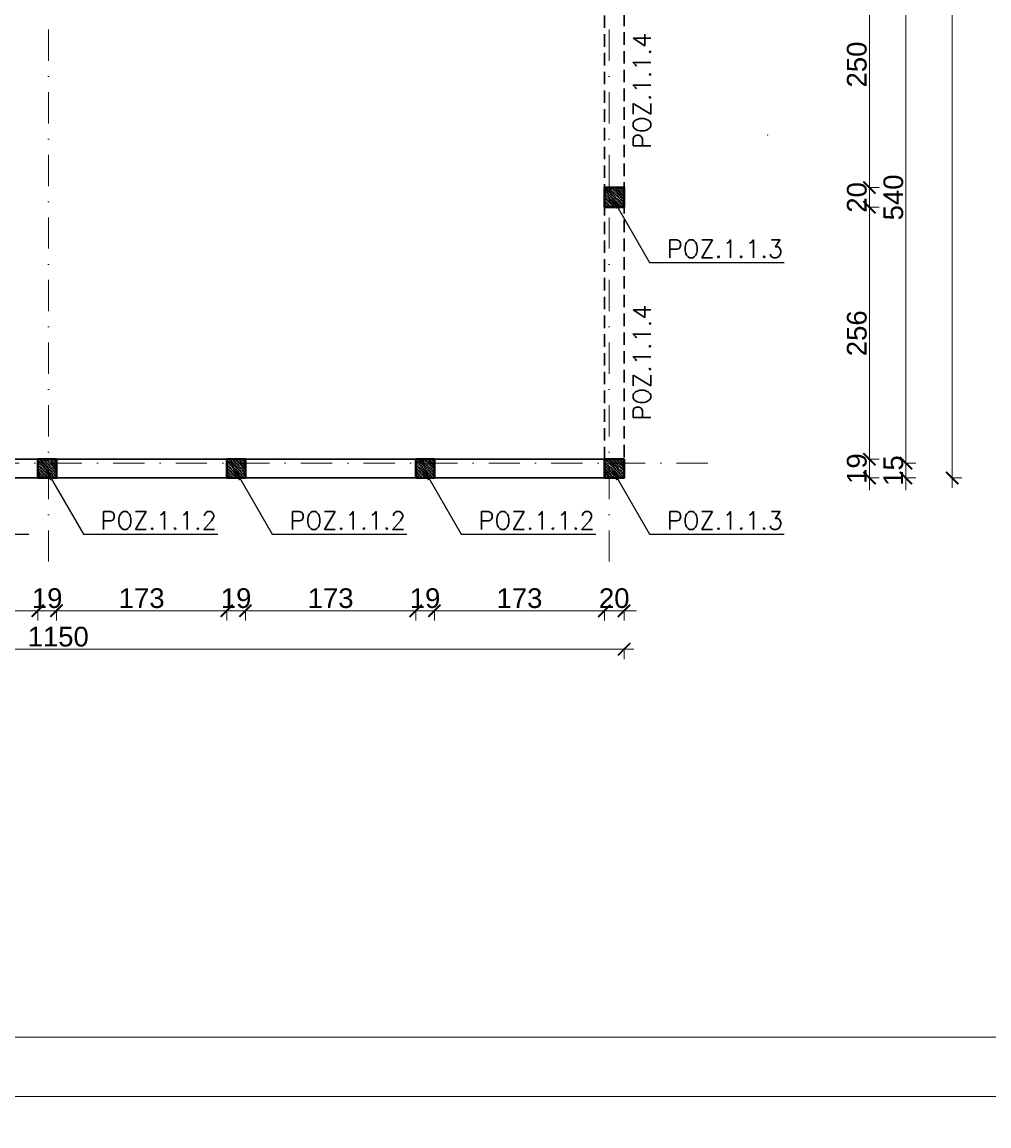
# Model space of a CAD drawing. Extents: x 4615668 to 9294084, y 5328875 to 10688993.
# Tile 53 of 67: x 4662674 to 4663656, y 5337877 to 5338999. Entities that reach past the tile are written whole.
import ezdxf

# ---------------------------------------------------------------- set-up
doc = ezdxf.new("R2010")
doc.units = 0
doc.header["$MEASUREMENT"] = 0
doc.linetypes.add('DASHDOT', pattern=[25.4, 12.7, -6.35, 0, -6.35])
doc.linetypes.add('DASHED', pattern=[19.05, 12.7, -6.35])
for name, color, linetype, lineweight in [('hatch', 253, 'Continuous', 0), ('K-BELKI', 5, 'DASHED', 30), ('K-OPISY', 252, 'Continuous', 15), ('K-OPISY @ 10', 252, 'Continuous', 15), ('K-SCIANY CIENKI', 163, 'Continuous', 30), ('K-SCIANY GRUBY', 195, 'Continuous', 40), ('K-WIDOK', 45, 'Continuous', 20), ('K-WYMIARY', 7, 'Continuous', 15), ('Osie', 175, 'DASHDOT', 9)]:
    doc.layers.add(name, color=color, linetype=linetype, lineweight=lineweight)
doc.styles.add('Arial Narrow 20', font='arial.ttf', dxfattribs={"height": 20})
doc.styles.add('Opis', font='simplex.shx')
doc.styles.add('Simplex', font='simplex.shx')
doc.dimstyles.new('1do100 ok', dxfattribs={"dimscale": 0.5, "dimtxt": 12, "dimasz": 25, "dimexe": 20, "dimexo": 0, "dimgap": 5, "dimtad": 1, "dimdec": 0, "dimzin": 9, "dimtxsty": 'Arial Narrow 20', "dimblk": 'ARCHTICK', "dimcen": 3, "dimdle": 20, "dimclrd": 256, "dimclre": 256, "dimclrt": 256, "dimadec": 0, "dimazin": 2, "dimtfac": 1, "dimtdec": 0, "dimtix": 1, "dimtmove": 2, "dimatfit": 3, "dimldrblk": 'NONE', "dimfxl": 0, "dimtvp": 1, "dimtolj": 1, "dimtzin": 0, "dimlwd": 5, "dimlwe": 5, "dimarcsym": 0})
doc.dimstyles.new('1do50', dxfattribs={"dimscale": 5, "dimtxt": 2.5, "dimasz": 2.5, "dimexe": 2.5, "dimexo": 0.5, "dimgap": 1, "dimtad": 1, "dimdec": 1, "dimrnd": 0.5, "dimzin": 12, "dimdsep": 46, "dimtxsty": 'Simplex', "dimblk": 'OBLIQUE', "dimcen": 0.5, "dimdle": 2.5, "dimclrd": 256, "dimclre": 256, "dimclrt": 256, "dimadec": 1, "dimazin": 3, "dimtfac": 1, "dimtdec": 1, "dimtix": 1, "dimtmove": 0, "dimatfit": 3, "dimfxl": 0, "dimtolj": 1, "dimtzin": 0, "dimarcsym": 0})
pattern_1 = [(315, (-9291.77, 510.1498), (1.767766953, 1.767766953), []), (315, (-9291.77, 508.382), (1.767766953, 1.767766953), [1.25, -0.625])]

# ---------------------------------------------------------------- blocks, each defined once
blk = doc.blocks.new('_Oblique')
at = {"color": 0, "linetype": 'ByBlock', "lineweight": -2}
blk.add_line((-0.5, -0.5), (0.5, 0.5), dxfattribs=at)
blk = doc.blocks.new('G$C61CBF25F')
at = {"layer": 'Osie', "lineweight": 0, "ltscale": 2.5}
for p, q in [((855, 0), (855, 1880)), ((1425, 0), (1425, 1880)), ((1525, 100), (204.8, 100))]:
    blk.add_line(p, q, dxfattribs=at)
blk = doc.blocks.new('_ArchTick')
at = {"color": 0, "linetype": 'ByBlock', "const_width": 0.15}
blk.add_lwpolyline([(-0.5, -0.5), (0.5, 0.5)], dxfattribs=at)
blk = doc.blocks.new('*D6896')
at = {"layer": 'Defpoints', "color": 0}
for p in [(4663285.7, 5339080.6), (4663285.7, 5338830.6), (4663535, 5338830.6)]:
    blk.add_point(p, dxfattribs=at)
at = {"layer": 'K-WYMIARY', "lineweight": 5, "ltscale": 40}
for p, q in [((4663533.8, 5339080.6), (4663545, 5339080.6)), ((4663535, 5339090.6), (4663535, 5338820.6)), ((4663533.8, 5338830.6), (4663545, 5338830.6))]:
    blk.add_line(p, q, dxfattribs=at)
at = {"layer": 'K-WYMIARY', "linetype": 'ByBlock', "lineweight": 5, "xscale": 12.5, "yscale": 12.5, "zscale": 12.5}
for p, rotation in [((4663535, 5339080.6), 90), ((4663535, 5338830.6), 270)]:
    blk.add_blockref('_ArchTick', p, dxfattribs=dict(at, rotation=rotation))
at = {"layer": 'K-WYMIARY', "lineweight": 0, "ltscale": 40, "insert": (4663522.3, 5338955.6), "char_height": 20, "attachment_point": 5, "rotation": 90, "style": 'Arial Narrow 20'}
blk.add_mtext('\\A1;250', dxfattribs=at)
blk = doc.blocks.new('_None')
blk = doc.blocks.new('*D6897')
at = {"layer": 'Defpoints', "color": 0}
for p in [(4663285.7, 5338830.6), (4663285.7, 5338810.6), (4663535, 5338810.6)]:
    blk.add_point(p, dxfattribs=at)
at = {"layer": 'K-WYMIARY', "lineweight": 5, "ltscale": 40}
for p, q in [((4663535, 5338830.6), (4663535, 5338843.1)), ((4663535, 5338840.6), (4663535, 5338800.6)), ((4663533.8, 5338830.6), (4663545, 5338830.6)), ((4663533.8, 5338810.6), (4663545, 5338810.6)), ((4663535, 5338810.6), (4663535, 5338798.1))]:
    blk.add_line(p, q, dxfattribs=at)
at = {"layer": 'K-WYMIARY', "linetype": 'ByBlock', "lineweight": 5, "xscale": 12.5, "yscale": 12.5, "zscale": 12.5}
for p, rotation in [((4663535, 5338830.6), 270), ((4663535, 5338810.6), 90)]:
    blk.add_blockref('_ArchTick', p, dxfattribs=dict(at, rotation=rotation))
at = {"layer": 'K-WYMIARY', "lineweight": 0, "ltscale": 40, "insert": (4663522.3, 5338820.6), "char_height": 20, "attachment_point": 5, "rotation": 90, "style": 'Arial Narrow 20'}
blk.add_mtext('\\A1;20', dxfattribs=at)
blk = doc.blocks.new('*D6898')
at = {"layer": 'Defpoints', "color": 0}
for p in [(4663285.7, 5338810.6), (4663285.7, 5338554.6), (4663535, 5338554.6)]:
    blk.add_point(p, dxfattribs=at)
at = {"layer": 'K-WYMIARY', "lineweight": 5, "ltscale": 40}
for p, q in [((4663535, 5338820.6), (4663535, 5338544.6)), ((4663533.8, 5338810.6), (4663545, 5338810.6)), ((4663533.8, 5338554.6), (4663545, 5338554.6))]:
    blk.add_line(p, q, dxfattribs=at)
at = {"layer": 'K-WYMIARY', "linetype": 'ByBlock', "lineweight": 5, "xscale": 12.5, "yscale": 12.5, "zscale": 12.5}
for p, rotation in [((4663535, 5338810.6), 90), ((4663535, 5338554.6), 270)]:
    blk.add_blockref('_ArchTick', p, dxfattribs=dict(at, rotation=rotation))
at = {"layer": 'K-WYMIARY', "lineweight": 0, "ltscale": 40, "insert": (4663522.3, 5338682.6), "char_height": 20, "attachment_point": 5, "rotation": 90, "style": 'Arial Narrow 20'}
blk.add_mtext('\\A1;256', dxfattribs=at)
blk = doc.blocks.new('*D6899')
at = {"layer": 'Defpoints', "color": 0}
for p in [(4663285.7, 5338554.6), (4663285.7, 5338535.6), (4663535, 5338535.6)]:
    blk.add_point(p, dxfattribs=at)
at = {"layer": 'K-WYMIARY', "lineweight": 5, "ltscale": 40}
for p, q in [((4663535, 5338554.6), (4663535, 5338567.1)), ((4663535, 5338564.6), (4663535, 5338525.6)), ((4663533.8, 5338554.6), (4663545, 5338554.6)), ((4663533.8, 5338535.6), (4663545, 5338535.6)), ((4663535, 5338535.6), (4663535, 5338523.1))]:
    blk.add_line(p, q, dxfattribs=at)
at = {"layer": 'K-WYMIARY', "linetype": 'ByBlock', "lineweight": 5, "xscale": 12.5, "yscale": 12.5, "zscale": 12.5}
for p, rotation in [((4663535, 5338554.6), 270), ((4663535, 5338535.6), 90)]:
    blk.add_blockref('_ArchTick', p, dxfattribs=dict(at, rotation=rotation))
at = {"layer": 'K-WYMIARY', "lineweight": 0, "ltscale": 40, "insert": (4663522.3, 5338545.1), "char_height": 20, "attachment_point": 5, "rotation": 90, "style": 'Arial Narrow 20'}
blk.add_mtext('\\A1;19', dxfattribs=at)
blk = doc.blocks.new('*D6900')
at = {"layer": 'Defpoints', "color": 0}
for p in [(4663285.7, 5338550.6), (4663572.1, 5338550.6), (4663285.7, 5338535.6)]:
    blk.add_point(p, dxfattribs=at)
at = {"layer": 'K-WYMIARY', "lineweight": 5, "ltscale": 40}
for p, q in [((4663572.1, 5338550.6), (4663572.1, 5338563.1)), ((4663572.1, 5338525.6), (4663572.1, 5338560.6)), ((4663570.8, 5338550.6), (4663582.1, 5338550.6)), ((4663570.8, 5338535.6), (4663582.1, 5338535.6)), ((4663572.1, 5338535.6), (4663572.1, 5338523.1))]:
    blk.add_line(p, q, dxfattribs=at)
at = {"layer": 'K-WYMIARY', "linetype": 'ByBlock', "lineweight": 5, "xscale": 12.5, "yscale": 12.5, "zscale": 12.5}
for p, rotation in [((4663572.1, 5338550.6), 270), ((4663572.1, 5338535.6), 90)]:
    blk.add_blockref('_ArchTick', p, dxfattribs=dict(at, rotation=rotation))
at = {"layer": 'K-WYMIARY', "lineweight": 0, "ltscale": 40, "insert": (4663559.4, 5338543.1), "char_height": 20, "attachment_point": 5, "rotation": 90, "style": 'Arial Narrow 20'}
blk.add_mtext('\\A1;15', dxfattribs=at)
blk = doc.blocks.new('*D6901')
at = {"layer": 'Defpoints', "color": 0}
for p in [(4663370.7, 5339090.6), (4663572.1, 5339090.6), (4663285.7, 5338550.6)]:
    blk.add_point(p, dxfattribs=at)
at = {"layer": 'K-WYMIARY', "lineweight": 5, "ltscale": 40}
for p, q in [((4663572.1, 5338540.6), (4663572.1, 5339100.6)), ((4663570.8, 5339090.6), (4663582.1, 5339090.6)), ((4663570.8, 5338550.6), (4663582.1, 5338550.6))]:
    blk.add_line(p, q, dxfattribs=at)
at = {"layer": 'K-WYMIARY', "linetype": 'ByBlock', "lineweight": 5, "xscale": 12.5, "yscale": 12.5, "zscale": 12.5}
for p, rotation in [((4663572.1, 5339090.6), 90), ((4663572.1, 5338550.6), 270)]:
    blk.add_blockref('_ArchTick', p, dxfattribs=dict(at, rotation=rotation))
at = {"layer": 'K-WYMIARY', "lineweight": 0, "ltscale": 40, "insert": (4663559.4, 5338820.6), "char_height": 20, "attachment_point": 5, "rotation": 90, "style": 'Arial Narrow 20'}
blk.add_mtext('\\A1;540', dxfattribs=at)
blk = doc.blocks.new('*D6905')
at = {"layer": 'Defpoints', "color": 0}
for p in [(4663285.7, 5340245.6), (4663285.7, 5338535.6), (4663619, 5338535.6)]:
    blk.add_point(p, dxfattribs=at)
at = {"layer": 'K-WYMIARY', "lineweight": 5, "ltscale": 40}
for p, q in [((4663619, 5340255.6), (4663619, 5338525.6)), ((4663617.7, 5340245.6), (4663629, 5340245.6)), ((4663617.7, 5338535.6), (4663629, 5338535.6))]:
    blk.add_line(p, q, dxfattribs=at)
at = {"layer": 'K-WYMIARY', "linetype": 'ByBlock', "lineweight": 5, "xscale": 12.5, "yscale": 12.5, "zscale": 12.5}
for p, rotation in [((4663619, 5340245.6), 90), ((4663619, 5338535.6), 270)]:
    blk.add_blockref('_ArchTick', p, dxfattribs=dict(at, rotation=rotation))
at = {"layer": 'K-WYMIARY', "lineweight": 0, "ltscale": 40, "insert": (4663606.3, 5339390.6), "char_height": 20, "attachment_point": 5, "rotation": 90, "style": 'Arial Narrow 20'}
blk.add_mtext('\\A1;1710', dxfattribs=at)
blk = doc.blocks.new('*D6911')
at = {"layer": 'Defpoints', "color": 0}
for p in [(4662517, 5338535.6), (4662690, 5338535.6), (4662690, 5338400.7)]:
    blk.add_point(p, dxfattribs=at)
at = {"layer": 'K-WYMIARY', "lineweight": 5, "ltscale": 40}
for p, q in [((4662507, 5338400.7), (4662700, 5338400.7)), ((4662517, 5338402), (4662517, 5338390.7)), ((4662690, 5338402), (4662690, 5338390.7))]:
    blk.add_line(p, q, dxfattribs=at)
at = {"layer": 'K-WYMIARY', "linetype": 'ByBlock', "lineweight": 5, "xscale": 12.5, "yscale": 12.5, "zscale": 12.5, "rotation": 180}
blk.add_blockref('_ArchTick', (4662517, 5338400.7), dxfattribs=at)
at = {"layer": 'K-WYMIARY', "linetype": 'ByBlock', "lineweight": 5, "xscale": 12.5, "yscale": 12.5, "zscale": 12.5}
blk.add_blockref('_ArchTick', (4662690, 5338400.7), dxfattribs=at)
at = {"layer": 'K-WYMIARY', "lineweight": 0, "ltscale": 40, "insert": (4662603.5, 5338413.4), "char_height": 20, "attachment_point": 5, "style": 'Arial Narrow 20'}
blk.add_mtext('\\A1;173', dxfattribs=at)
blk = doc.blocks.new('*D6912')
at = {"layer": 'Defpoints', "color": 0}
for p in [(4662690, 5338535.6), (4662709, 5338535.6), (4662709, 5338400.7)]:
    blk.add_point(p, dxfattribs=at)
at = {"layer": 'K-WYMIARY', "lineweight": 5, "ltscale": 40}
for p, q in [((4662690, 5338400.7), (4662677.5, 5338400.7)), ((4662680, 5338400.7), (4662719, 5338400.7)), ((4662690, 5338402), (4662690, 5338390.7)), ((4662709, 5338402), (4662709, 5338390.7)), ((4662709, 5338400.7), (4662721.5, 5338400.7))]:
    blk.add_line(p, q, dxfattribs=at)
at = {"layer": 'K-WYMIARY', "linetype": 'ByBlock', "lineweight": 5, "xscale": 12.5, "yscale": 12.5, "zscale": 12.5}
blk.add_blockref('_ArchTick', (4662690, 5338400.7), dxfattribs=at)
at = {"layer": 'K-WYMIARY', "linetype": 'ByBlock', "lineweight": 5, "xscale": 12.5, "yscale": 12.5, "zscale": 12.5, "rotation": 180}
blk.add_blockref('_ArchTick', (4662709, 5338400.7), dxfattribs=at)
at = {"layer": 'K-WYMIARY', "lineweight": 0, "ltscale": 40, "insert": (4662699.5, 5338413.4), "char_height": 20, "attachment_point": 5, "style": 'Arial Narrow 20'}
blk.add_mtext('\\A1;19', dxfattribs=at)
blk = doc.blocks.new('*D6913')
at = {"layer": 'Defpoints', "color": 0}
for p in [(4662709, 5338535.6), (4662882, 5338535.6), (4662882, 5338400.7)]:
    blk.add_point(p, dxfattribs=at)
at = {"layer": 'K-WYMIARY', "lineweight": 5, "ltscale": 40}
for p, q in [((4662699, 5338400.7), (4662892, 5338400.7)), ((4662709, 5338402), (4662709, 5338390.7)), ((4662882, 5338402), (4662882, 5338390.7))]:
    blk.add_line(p, q, dxfattribs=at)
at = {"layer": 'K-WYMIARY', "linetype": 'ByBlock', "lineweight": 5, "xscale": 12.5, "yscale": 12.5, "zscale": 12.5, "rotation": 180}
blk.add_blockref('_ArchTick', (4662709, 5338400.7), dxfattribs=at)
at = {"layer": 'K-WYMIARY', "linetype": 'ByBlock', "lineweight": 5, "xscale": 12.5, "yscale": 12.5, "zscale": 12.5}
blk.add_blockref('_ArchTick', (4662882, 5338400.7), dxfattribs=at)
at = {"layer": 'K-WYMIARY', "lineweight": 0, "ltscale": 40, "insert": (4662795.5, 5338413.4), "char_height": 20, "attachment_point": 5, "style": 'Arial Narrow 20'}
blk.add_mtext('\\A1;173', dxfattribs=at)
blk = doc.blocks.new('*D6914')
at = {"layer": 'Defpoints', "color": 0}
for p in [(4662882, 5338535.6), (4662901, 5338535.6), (4662901, 5338400.7)]:
    blk.add_point(p, dxfattribs=at)
at = {"layer": 'K-WYMIARY', "lineweight": 5, "ltscale": 40}
for p, q in [((4662882, 5338400.7), (4662869.5, 5338400.7)), ((4662872, 5338400.7), (4662911, 5338400.7)), ((4662882, 5338402), (4662882, 5338390.7)), ((4662901, 5338402), (4662901, 5338390.7)), ((4662901, 5338400.7), (4662913.5, 5338400.7))]:
    blk.add_line(p, q, dxfattribs=at)
at = {"layer": 'K-WYMIARY', "linetype": 'ByBlock', "lineweight": 5, "xscale": 12.5, "yscale": 12.5, "zscale": 12.5}
blk.add_blockref('_ArchTick', (4662882, 5338400.7), dxfattribs=at)
at = {"layer": 'K-WYMIARY', "linetype": 'ByBlock', "lineweight": 5, "xscale": 12.5, "yscale": 12.5, "zscale": 12.5, "rotation": 180}
blk.add_blockref('_ArchTick', (4662901, 5338400.7), dxfattribs=at)
at = {"layer": 'K-WYMIARY', "lineweight": 0, "ltscale": 40, "insert": (4662891.5, 5338413.4), "char_height": 20, "attachment_point": 5, "style": 'Arial Narrow 20'}
blk.add_mtext('\\A1;19', dxfattribs=at)
blk = doc.blocks.new('*D6915')
at = {"layer": 'Defpoints', "color": 0}
for p in [(4662901, 5338535.6), (4663074, 5338535.6), (4663074, 5338400.7)]:
    blk.add_point(p, dxfattribs=at)
at = {"layer": 'K-WYMIARY', "lineweight": 5, "ltscale": 40}
for p, q in [((4662891, 5338400.7), (4663084, 5338400.7)), ((4662901, 5338402), (4662901, 5338390.7)), ((4663074, 5338402), (4663074, 5338390.7))]:
    blk.add_line(p, q, dxfattribs=at)
at = {"layer": 'K-WYMIARY', "linetype": 'ByBlock', "lineweight": 5, "xscale": 12.5, "yscale": 12.5, "zscale": 12.5, "rotation": 180}
blk.add_blockref('_ArchTick', (4662901, 5338400.7), dxfattribs=at)
at = {"layer": 'K-WYMIARY', "linetype": 'ByBlock', "lineweight": 5, "xscale": 12.5, "yscale": 12.5, "zscale": 12.5}
blk.add_blockref('_ArchTick', (4663074, 5338400.7), dxfattribs=at)
at = {"layer": 'K-WYMIARY', "lineweight": 0, "ltscale": 40, "insert": (4662987.5, 5338413.4), "char_height": 20, "attachment_point": 5, "style": 'Arial Narrow 20'}
blk.add_mtext('\\A1;173', dxfattribs=at)
blk = doc.blocks.new('*D6916')
at = {"layer": 'Defpoints', "color": 0}
for p in [(4663074, 5338535.6), (4663093, 5338535.6), (4663093, 5338400.7)]:
    blk.add_point(p, dxfattribs=at)
at = {"layer": 'K-WYMIARY', "lineweight": 5, "ltscale": 40}
for p, q in [((4663074, 5338400.7), (4663061.5, 5338400.7)), ((4663064, 5338400.7), (4663103, 5338400.7)), ((4663074, 5338402), (4663074, 5338390.7)), ((4663093, 5338402), (4663093, 5338390.7)), ((4663093, 5338400.7), (4663105.5, 5338400.7))]:
    blk.add_line(p, q, dxfattribs=at)
at = {"layer": 'K-WYMIARY', "linetype": 'ByBlock', "lineweight": 5, "xscale": 12.5, "yscale": 12.5, "zscale": 12.5}
blk.add_blockref('_ArchTick', (4663074, 5338400.7), dxfattribs=at)
at = {"layer": 'K-WYMIARY', "linetype": 'ByBlock', "lineweight": 5, "xscale": 12.5, "yscale": 12.5, "zscale": 12.5, "rotation": 180}
blk.add_blockref('_ArchTick', (4663093, 5338400.7), dxfattribs=at)
at = {"layer": 'K-WYMIARY', "lineweight": 0, "ltscale": 40, "insert": (4663083.5, 5338413.4), "char_height": 20, "attachment_point": 5, "style": 'Arial Narrow 20'}
blk.add_mtext('\\A1;19', dxfattribs=at)
blk = doc.blocks.new('*D6917')
at = {"layer": 'Defpoints', "color": 0}
for p in [(4663093, 5338535.6), (4663265.7, 5338535.6), (4663265.7, 5338400.7)]:
    blk.add_point(p, dxfattribs=at)
at = {"layer": 'K-WYMIARY', "lineweight": 5, "ltscale": 40}
for p, q in [((4663083, 5338400.7), (4663275.7, 5338400.7)), ((4663093, 5338402), (4663093, 5338390.7)), ((4663265.7, 5338402), (4663265.7, 5338390.7))]:
    blk.add_line(p, q, dxfattribs=at)
at = {"layer": 'K-WYMIARY', "linetype": 'ByBlock', "lineweight": 5, "xscale": 12.5, "yscale": 12.5, "zscale": 12.5, "rotation": 180}
blk.add_blockref('_ArchTick', (4663093, 5338400.7), dxfattribs=at)
at = {"layer": 'K-WYMIARY', "linetype": 'ByBlock', "lineweight": 5, "xscale": 12.5, "yscale": 12.5, "zscale": 12.5}
blk.add_blockref('_ArchTick', (4663265.7, 5338400.7), dxfattribs=at)
at = {"layer": 'K-WYMIARY', "lineweight": 0, "ltscale": 40, "insert": (4663179.4, 5338413.4), "char_height": 20, "attachment_point": 5, "style": 'Arial Narrow 20'}
blk.add_mtext('\\A1;173', dxfattribs=at)
blk = doc.blocks.new('*D6918')
at = {"layer": 'Defpoints', "color": 0}
for p in [(4663265.7, 5338535.6), (4663285.7, 5338535.6), (4663285.7, 5338400.7)]:
    blk.add_point(p, dxfattribs=at)
at = {"layer": 'K-WYMIARY', "lineweight": 5, "ltscale": 40}
for p, q in [((4663265.7, 5338400.7), (4663253.2, 5338400.7)), ((4663255.7, 5338400.7), (4663295.7, 5338400.7)), ((4663265.7, 5338402), (4663265.7, 5338390.7)), ((4663285.7, 5338402), (4663285.7, 5338390.7)), ((4663285.7, 5338400.7), (4663298.2, 5338400.7))]:
    blk.add_line(p, q, dxfattribs=at)
at = {"layer": 'K-WYMIARY', "linetype": 'ByBlock', "lineweight": 5, "xscale": 12.5, "yscale": 12.5, "zscale": 12.5}
blk.add_blockref('_ArchTick', (4663265.7, 5338400.7), dxfattribs=at)
at = {"layer": 'K-WYMIARY', "linetype": 'ByBlock', "lineweight": 5, "xscale": 12.5, "yscale": 12.5, "zscale": 12.5, "rotation": 180}
blk.add_blockref('_ArchTick', (4663285.7, 5338400.7), dxfattribs=at)
at = {"layer": 'K-WYMIARY', "lineweight": 0, "ltscale": 40, "insert": (4663275.7, 5338413.4), "char_height": 20, "attachment_point": 5, "style": 'Arial Narrow 20'}
blk.add_mtext('\\A1;20', dxfattribs=at)
blk = doc.blocks.new('*D6919')
at = {"layer": 'Defpoints', "color": 0}
for p in [(4662135.7, 5338535.6), (4663285.7, 5338535.6), (4663285.7, 5338361.6)]:
    blk.add_point(p, dxfattribs=at)
at = {"layer": 'K-WYMIARY', "lineweight": 5, "ltscale": 40}
for p, q in [((4662135.7, 5338362.9), (4662135.7, 5338351.6)), ((4663285.7, 5338362.9), (4663285.7, 5338351.6)), ((4662125.7, 5338361.6), (4663295.7, 5338361.6))]:
    blk.add_line(p, q, dxfattribs=at)
at = {"layer": 'K-WYMIARY', "linetype": 'ByBlock', "lineweight": 5, "xscale": 12.5, "yscale": 12.5, "zscale": 12.5, "rotation": 180}
blk.add_blockref('_ArchTick', (4662135.7, 5338361.6), dxfattribs=at)
at = {"layer": 'K-WYMIARY', "linetype": 'ByBlock', "lineweight": 5, "xscale": 12.5, "yscale": 12.5, "zscale": 12.5}
blk.add_blockref('_ArchTick', (4663285.7, 5338361.6), dxfattribs=at)
at = {"layer": 'K-WYMIARY', "lineweight": 0, "ltscale": 40, "insert": (4662710.7, 5338374.3), "char_height": 20, "attachment_point": 5, "style": 'Arial Narrow 20'}
blk.add_mtext('\\A1;1150', dxfattribs=at)

msp = doc.modelspace()

# ---------------------------------------------------------------- hatches: boundary and pattern name
at = {"layer": 'K-WIDOK', "linetype": 'Continuous', "lineweight": 0}
h = msp.add_hatch(dxfattribs=at)
h.set_pattern_fill('ANSI33', color=256, scale=10, angle=270)
h.set_pattern_definition(pattern_1)
h.paths.add_polyline_path([(4663265.7, 5338810.6), (4663285.7, 5338810.6), (4663285.7, 5338830.6), (4663265.7, 5338830.6)])
h = msp.add_hatch(dxfattribs=at)
h.set_pattern_fill('ANSI33', color=256, scale=10, angle=270)
h.set_pattern_definition([(315, (-9867.4764, 235.1498), (1.767766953, 1.767766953), []), (315, (-9867.4764, 233.382), (1.767766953, 1.767766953), [1.25, -0.625])])
h.paths.add_polyline_path([(4662690, 5338535.6), (4662709, 5338535.6), (4662709, 5338554.6), (4662690, 5338554.6)])
h = msp.add_hatch(dxfattribs=at)
h.set_pattern_fill('ANSI33', color=256, scale=10, angle=270)
h.set_pattern_definition([(315, (-9675.4764, 235.1498), (1.767766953, 1.767766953), []), (315, (-9675.4764, 233.382), (1.767766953, 1.767766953), [1.25, -0.625])])
h.paths.add_polyline_path([(4662882, 5338535.6), (4662901, 5338535.6), (4662901, 5338554.6), (4662882, 5338554.6)])
h = msp.add_hatch(dxfattribs=at)
h.set_pattern_fill('ANSI33', color=256, scale=10, angle=270)
h.set_pattern_definition([(315, (-9483.4764, 235.1498), (1.767766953, 1.767766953), []), (315, (-9483.4764, 233.382), (1.767766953, 1.767766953), [1.25, -0.625])])
h.paths.add_polyline_path([(4663074, 5338535.6), (4663093, 5338535.6), (4663093, 5338554.6), (4663074, 5338554.6)])
h = msp.add_hatch(dxfattribs=at)
h.set_pattern_fill('ANSI33', color=256, scale=10, angle=270)
h.set_pattern_definition(pattern_1)
h.paths.add_polyline_path([(4663265.7, 5338535.6), (4663285.7, 5338535.6), (4663285.7, 5338554.6), (4663265.7, 5338554.6)])

# ---------------------------------------------------------------- linework, layer by layer
at = {"lineweight": 0, "ltscale": 40}
msp.add_point((4663431.6, 5338884), dxfattribs=at)
at = {"layer": 'hatch', "color": 252}
for points in [[(4660525.3, 5337907.4), (4664725.3, 5337907.4), (4664725.3, 5340855.4), (4660525.3, 5340855.4)], [(4660525.3, 5337907.4), (4664725.3, 5337907.4), (4664725.3, 5340855.4), (4660525.3, 5340855.4)], [(4660845.3, 5340795.4), (4664665.3, 5340795.4), (4664665.3, 5337967.4), (4660845.3, 5337967.4)], [(4660525.3, 5334937.4), (4664725.3, 5334937.4), (4664725.3, 5337907.4), (4660525.3, 5337907.4)]]:
    msp.add_lwpolyline(points, close=True, dxfattribs=at)
at = {"layer": 'K-BELKI'}
msp.add_lwpolyline([(4663285.7, 5338554.6), (4663265.7, 5338554.6), (4663265.7, 5340226.6), (4663285.7, 5340226.6)], close=True, dxfattribs=at)
at = {"layer": 'K-SCIANY CIENKI'}
for points in [[(4663285.7, 5340226.6), (4663285.7, 5340245.6), (4662135.7, 5340245.6), (4662135.7, 5338535.6), (4663285.7, 5338535.6), (4663285.7, 5338554.6)], [(4663285.7, 5340226.6), (4662154.7, 5340226.6), (4662154.7, 5338554.6), (4663285.7, 5338554.6)]]:
    msp.add_lwpolyline(points, dxfattribs=at)
at = {"layer": 'K-SCIANY GRUBY'}
for points in [[(4663265.7, 5338810.6), (4663285.7, 5338810.6), (4663285.7, 5338830.6), (4663265.7, 5338830.6)], [(4663265.7, 5338810.6), (4663285.7, 5338810.6), (4663285.7, 5338830.6), (4663265.7, 5338830.6)], [(4662690, 5338535.6), (4662709, 5338535.6), (4662709, 5338554.6), (4662690, 5338554.6)], [(4662690, 5338535.6), (4662709, 5338535.6), (4662709, 5338554.6), (4662690, 5338554.6)], [(4662882, 5338535.6), (4662901, 5338535.6), (4662901, 5338554.6), (4662882, 5338554.6)], [(4662882, 5338535.6), (4662901, 5338535.6), (4662901, 5338554.6), (4662882, 5338554.6)], [(4663074, 5338535.6), (4663093, 5338535.6), (4663093, 5338554.6), (4663074, 5338554.6)], [(4663074, 5338535.6), (4663093, 5338535.6), (4663093, 5338554.6), (4663074, 5338554.6)], [(4663265.7, 5338535.6), (4663285.7, 5338535.6), (4663285.7, 5338554.6), (4663265.7, 5338554.6)], [(4663265.7, 5338535.6), (4663285.7, 5338535.6), (4663285.7, 5338554.6), (4663265.7, 5338554.6)]]:
    msp.add_lwpolyline(points, close=True, dxfattribs=at)

# ---------------------------------------------------------------- block references
at = {"layer": 'K-WYMIARY', "lineweight": 0, "ltscale": 40}
msp.add_blockref('G$C61CBF25F', (4661845.7, 5338450.6), dxfattribs=at)

# ---------------------------------------------------------------- texts
at = {"layer": 'K-OPISY', "char_height": 18, "attachment_point": 7, "style": 'Simplex'}
for s, insert in [('{\\C0;POZ.1.1.3}', (4663329.2, 5338759.4)), ('{\\C0;POZ.1.1.2}', (4662753.8, 5338483.4)), ('{\\C0;POZ.1.1.2}', (4662945.8, 5338483.4)), ('{\\C0;POZ.1.1.2}', (4663137.8, 5338483.4)), ('{\\C0;POZ.1.1.3}', (4663329.2, 5338483.4))]:
    msp.add_mtext(s, dxfattribs=dict(at, insert=insert))
at = {"layer": 'K-OPISY @ 10', "char_height": 18, "width": 427.874, "attachment_point": 1, "rotation": 90, "style": 'Opis'}
for insert in [(4663294.9, 5338869.8), (4663294.9, 5338593.8)]:
    msp.add_mtext('{\\C0;POZ.1.1.4}', dxfattribs=dict(at, insert=insert))

# ---------------------------------------------------------------- dimensions: what is measured, and where the dimension line sits
at = {"layer": 'K-WYMIARY', "lineweight": 0, "ltscale": 40}
for base, p1, p2, picture, middle in [((4663619, 5338535.6), (4663285.7, 5340245.6), (4663285.7, 5338535.6), '*D6905', (4663606.3, 5339390.6)), ((4663572.1, 5339090.6), (4663285.7, 5338550.6), (4663370.7, 5339090.6), '*D6901', (4663559.4, 5338820.6)), ((4663535, 5338830.6), (4663285.7, 5339080.6), (4663285.7, 5338830.6), '*D6896', (4663522.3, 5338955.6)), ((4663535, 5338810.6), (4663285.7, 5338830.6), (4663285.7, 5338810.6), '*D6897', (4663522.3, 5338820.6)), ((4663535, 5338554.6), (4663285.7, 5338810.6), (4663285.7, 5338554.6), '*D6898', (4663522.3, 5338682.6)), ((4663535, 5338535.6), (4663285.7, 5338554.6), (4663285.7, 5338535.6), '*D6899', (4663522.3, 5338545.1)), ((4663572.1, 5338550.6), (4663285.7, 5338535.6), (4663285.7, 5338550.6), '*D6900', (4663559.4, 5338543.1))]:
    dim = msp.add_linear_dim(base=base, p1=p1, p2=p2, angle=90, dimstyle='1do100 ok', override={"dimfxl": 2.5}, dxfattribs=at)
    dim.commit()
    dim.dimension.update_dxf_attribs({"geometry": picture, "text_midpoint": middle})
for base, p1, p2, picture, middle in [((4663285.7, 5338361.6), (4662135.7, 5338535.6), (4663285.7, 5338535.6), '*D6919', (4662710.7, 5338374.3)), ((4662690, 5338400.7), (4662517, 5338535.6), (4662690, 5338535.6), '*D6911', (4662603.5, 5338413.4)), ((4662709, 5338400.7), (4662690, 5338535.6), (4662709, 5338535.6), '*D6912', (4662699.5, 5338413.4)), ((4662882, 5338400.7), (4662709, 5338535.6), (4662882, 5338535.6), '*D6913', (4662795.5, 5338413.4)), ((4662901, 5338400.7), (4662882, 5338535.6), (4662901, 5338535.6), '*D6914', (4662891.5, 5338413.4)), ((4663074, 5338400.7), (4662901, 5338535.6), (4663074, 5338535.6), '*D6915', (4662987.5, 5338413.4)), ((4663093, 5338400.7), (4663074, 5338535.6), (4663093, 5338535.6), '*D6916', (4663083.5, 5338413.4)), ((4663265.7, 5338400.7), (4663093, 5338535.6), (4663265.7, 5338535.6), '*D6917', (4663179.4, 5338413.4)), ((4663285.7, 5338400.7), (4663265.7, 5338535.6), (4663285.7, 5338535.6), '*D6918', (4663275.7, 5338413.4))]:
    dim = msp.add_linear_dim(base=base, p1=p1, p2=p2, dimstyle='1do100 ok', override={"dimfxl": 2.5}, dxfattribs=at)
    dim.commit()
    dim.dimension.update_dxf_attribs({"geometry": picture, "text_midpoint": middle})

# ---------------------------------------------------------------- leaders
at = {"layer": 'K-OPISY', "annotation_type": 0, "has_hookline": 1, "hookline_direction": 0, "text_width": 119.1}
for points in [[(4663273.3, 5338820.9), (4663311.7, 5338754.4), (4663324.2, 5338754.4)], [(4662505.9, 5338544.9), (4662544.3, 5338478.4), (4662556.8, 5338478.4)], [(4662697.9, 5338544.9), (4662736.3, 5338478.4), (4662748.8, 5338478.4)], [(4662889.9, 5338544.9), (4662928.3, 5338478.4), (4662940.8, 5338478.4)], [(4663081.9, 5338544.9), (4663120.3, 5338478.4), (4663132.8, 5338478.4)], [(4663273.3, 5338544.9), (4663311.7, 5338478.4), (4663324.2, 5338478.4)]]:
    msp.add_leader(points, dimstyle='1do50', override={"dimgap": 1, "dimtad": 1}, dxfattribs=at)

doc.saveas('drawing.dxf')
